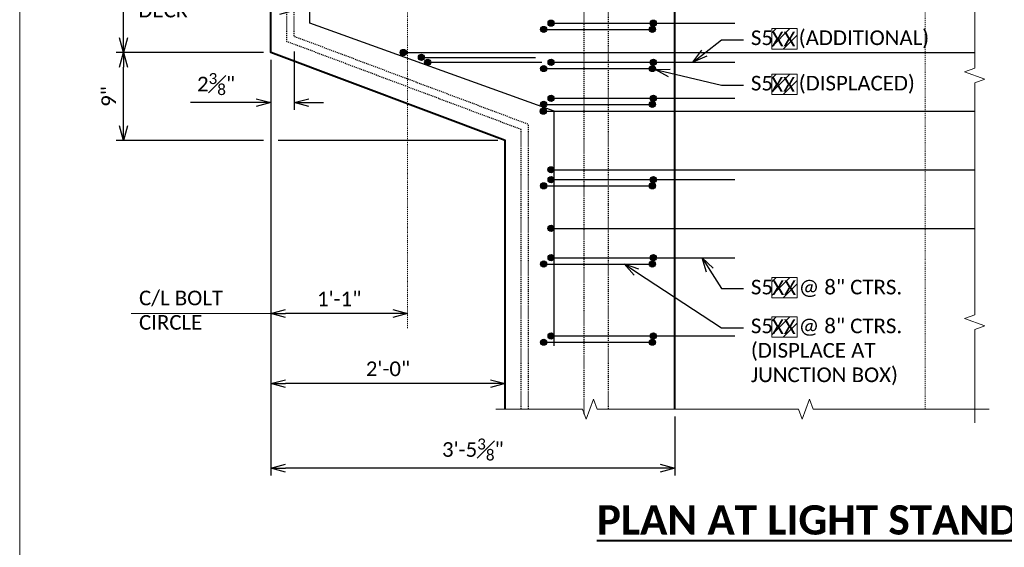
# Model space of a CAD drawing. Extents: x -1659 to 205, y -2368 to -1849.
# Tile 5 of 21: x -1415 to -1314, y -2252 to -2198. Entities that reach past the tile are written whole.
import ezdxf
from ezdxf import colors
from ezdxf.entities.mleader import LeaderData, LeaderLine
from ezdxf.enums import TextEntityAlignment as Align
from ezdxf.math import Vec2, Vec3

# ---------------------------------------------------------------- set-up
doc = ezdxf.new("R2010")
doc.units = 0
doc.header["$MEASUREMENT"] = 0
doc.linetypes.add('Wisdot2', pattern=[0.125, 0.0625, -0.0625])
doc.linetypes.add('Wisdot4', pattern=[0.28125, 0.125, -0.0625, 0.03125, -0.0625])
for name, color, linetype, lineweight in [('B_ANNO_BREAK', 7, 'Continuous', 18), ('B_ANNO_DIM', 7, 'Continuous', 18), ('B_ANNO_TEXT', 7, 'Continuous', 18), ('B_ANNO_TEXT_TITLE', 7, 'Continuous', 40), ('B_CNTR', 1, 'Wisdot4', 18), ('B_CONC_PPT', 12, 'Continuous', 40), ('B_DETAIL_HIDDEN', 7, 'Wisdot2', 25), ('B_REBAR', 5, 'Continuous', 25)]:
    doc.layers.add(name, color=color, linetype=linetype, lineweight=lineweight)
doc.layers.add('B_ANNO_DESIGN_NOTES', color=1, linetype='Continuous', lineweight=18, true_color=0xff0000)
doc.layers.add('B_ANNO_NOPLOT', color=47, linetype='Continuous', lineweight=18, plot=False)
doc.styles.add('Annotative', font='calibri.ttf', dxfattribs={"height": 0.0625})
doc.styles.get("Standard").update_dxf_attribs({"font": 'calibri.ttf'})
doc.styles.add('Title', font='calibrib.ttf', dxfattribs={"height": 0.125})
doc.dimstyles.new('Annotative', dxfattribs={"dimscale": 0, "dimtxt": 0.0625, "dimasz": 0.0625, "dimexe": 0.03125, "dimexo": 0.03125, "dimgap": 0.03125, "dimtad": 1, "dimdec": 3, "dimzin": 3, "dimdsep": 46, "dimlunit": 4, "dimtxsty": 'Standard', "dimblk": 'OPEN30', "dimcen": 0.03125, "dimaunit": 1, "dimadec": 0, "dimazin": 3, "dimtfac": 0.75, "dimtdec": 3, "dimtofl": 0, "dimtmove": 0, "dimatfit": 3, "dimldrblk": 'OPEN30', "dimfxl": 1, "dimtfill": 1, "dimfrac": 1, "dimtolj": 1, "dimtzin": 0, "dimarcsym": 0})

# ---------------------------------------------------------------- blocks, each defined once
blk = doc.blocks.new('INS_SS42ELEC_BASE')
at = {"layer": 'B_ANNO_NOPLOT', "flags": 128}
blk.add_lwpolyline([(0, 0), (0, 252), (323.9277, 252), (323.9277, 238.8552), (378, 238.8552), (378, 40.4996), (316.5708, 40.4996), (316.5708, 0)], close=True, dxfattribs=at)
at = {"style": 'Annotative'}
blk.add_attdef('BAR4', (229.4541, 175.9924), '', height=1.5, dxfattribs=at)
at = {"layer": 'B_ANNO_DIM', "style": 'Annotative'}
for tag, p in [('BAR1', (199.7292, 233.4659)), ('BAR2', (201.4129, 169.8219)), ('BAR3', (224.5166, 169.873))]:
    blk.add_attdef(tag, p, '', height=1.5, dxfattribs=at)
at = {"layer": 'B_ANNO_TEXT', "style": 'Annotative'}
blk.add_attdef('SHTNAME', (218.73, 114.7692), '', height=1.5, dxfattribs=at)
blk = doc.blocks.new('rebar - plan at light standard')
at = {"layer": 'B_REBAR'}
h = blk.add_hatch(color=256, dxfattribs=at)
edge = h.paths.add_edge_path()
edge.add_arc((14.7, -12), 0.318, 0, 360)
h = blk.add_hatch(color=256, dxfattribs=at)
edge = h.paths.add_edge_path()
edge.add_arc((25.18, -12), 0.318, 0, 360)
h = blk.add_hatch(color=256, dxfattribs=at)
edge = h.paths.add_edge_path()
edge.add_arc((13.94, -12.64), 0.318, 0, 360)
h = blk.add_hatch(color=256, dxfattribs=at)
edge = h.paths.add_edge_path()
edge.add_arc((25.06, -12.64), 0.318, 0, 360)
h = blk.add_hatch(color=256, dxfattribs=at)
edge = h.paths.add_edge_path()
edge.add_arc((1.42, -15.5), 0.318, 0, 360)
h = blk.add_hatch(color=256, dxfattribs=at)
edge = h.paths.add_edge_path()
edge.add_arc((2.06, -16), 0.318, 0, 360)
h = blk.add_hatch(color=256, dxfattribs=at)
edge = h.paths.add_edge_path()
edge.add_arc((14.7, -16), 0.318, 0, 360)
h = blk.add_hatch(color=256, dxfattribs=at)
edge = h.paths.add_edge_path()
edge.add_arc((25.18, -16), 0.318, 0, 360)
h = blk.add_hatch(color=256, dxfattribs=at)
edge = h.paths.add_edge_path()
edge.add_arc((13.94, -16.64), 0.318, 0, 360)
h = blk.add_hatch(color=256, dxfattribs=at)
edge = h.paths.add_edge_path()
edge.add_arc((25.06, -16.64), 0.318, 0, 360)
h = blk.add_hatch(color=256, dxfattribs=at)
edge = h.paths.add_edge_path()
edge.add_arc((13.94, -20.31), 0.318, 0, 360)
h = blk.add_hatch(color=256, dxfattribs=at)
edge = h.paths.add_edge_path()
edge.add_arc((14.7, -19.68), 0.318, 0, 360)
h = blk.add_hatch(color=256, dxfattribs=at)
edge = h.paths.add_edge_path()
edge.add_arc((25.06, -20.31), 0.318, 0, 360)
h = blk.add_hatch(color=256, dxfattribs=at)
edge = h.paths.add_edge_path()
edge.add_arc((25.18, -19.68), 0.318, 0, 360)
h = blk.add_hatch(color=256, dxfattribs=at)
edge = h.paths.add_edge_path()
edge.add_arc((14.7, -28), 0.318, 0, 360)
h = blk.add_hatch(color=256, dxfattribs=at)
edge = h.paths.add_edge_path()
edge.add_arc((25.18, -28), 0.318, 0, 360)
h = blk.add_hatch(color=256, dxfattribs=at)
edge = h.paths.add_edge_path()
edge.add_arc((13.94, -28.64), 0.318, 0, 360)
h = blk.add_hatch(color=256, dxfattribs=at)
edge = h.paths.add_edge_path()
edge.add_arc((25.06, -28.64), 0.318, 0, 360)
h = blk.add_hatch(color=256, dxfattribs=at)
edge = h.paths.add_edge_path()
edge.add_arc((14.7, -36), 0.318, 0, 360)
h = blk.add_hatch(color=256, dxfattribs=at)
edge = h.paths.add_edge_path()
edge.add_arc((25.18, -36), 0.318, 0, 360)
h = blk.add_hatch(color=256, dxfattribs=at)
edge = h.paths.add_edge_path()
edge.add_arc((13.94, -36.64), 0.318, 0, 360)
h = blk.add_hatch(color=256, dxfattribs=at)
edge = h.paths.add_edge_path()
edge.add_arc((25.06, -36.64), 0.318, 0, 360)
h = blk.add_hatch(color=256, dxfattribs=at)
edge = h.paths.add_edge_path()
edge.add_arc((13.94, -44.64), 0.318, 0, 360)
h = blk.add_hatch(color=256, dxfattribs=at)
edge = h.paths.add_edge_path()
edge.add_arc((14.7, -44), 0.318, 0, 360)
h = blk.add_hatch(color=256, dxfattribs=at)
edge = h.paths.add_edge_path()
edge.add_arc((25.06, -44.64), 0.318, 0, 360)
h = blk.add_hatch(color=256, dxfattribs=at)
edge = h.paths.add_edge_path()
edge.add_arc((25.18, -44), 0.318, 0, 360)
for p, q in [((14.75, -12), (33.5, -12)), ((13.62, -12.64), (25.38, -12.64)), ((-0.76, -15), (58.08, -15)), ((1.11, -15.5), (13.11, -15.5)), ((1.74, -16), (13.74, -16)), ((14.75, -16), (33.5, -16)), ((13.62, -16.64), (25.38, -16.64)), ((14.75, -19.68), (33.5, -19.68)), ((13.59, -21), (58.08, -21)), ((13.62, -20.31), (25.38, -20.31)), ((14.38, -27), (58.08, -27)), ((14.75, -28), (33.5, -28)), ((13.62, -28.64), (25.38, -28.64)), ((14.38, -33), (58.08, -33)), ((14.75, -36), (33.5, -36)), ((13.62, -36.64), (25.38, -36.64)), ((14.75, -44), (33.5, -44)), ((13.62, -44.64), (25.38, -44.64))]:
    blk.add_line(p, q, dxfattribs=at)
at = {"layer": 'B_REBAR', "flags": 128}
blk.add_lwpolyline([(15.01, -45), (15.01, -21), (-10, -12), (-10, 12), (15.01, 21), (15.01, 45)], dxfattribs=at)
at = {"layer": 'B_REBAR'}
for centre in [(14.7, -12), (25.18, -12), (13.94, -12.64), (25.06, -12.64), (1.42, -15.5), (2.06, -16), (14.7, -16), (25.18, -16), (13.94, -16.64), (25.06, -16.64), (13.94, -20.31), (14.7, -19.68), (25.06, -20.31), (25.18, -19.68), (14.7, -28), (25.18, -28), (13.94, -28.64), (25.06, -28.64), (14.7, -36), (25.18, -36), (13.94, -36.64), (25.06, -36.64), (13.94, -44.64), (14.7, -44), (25.06, -44.64), (25.18, -44)]:
    blk.add_circle(centre, 0.318, dxfattribs=at)
blk = doc.blocks.new('_Open30')
at = {"color": 0, "linetype": 'ByBlock', "lineweight": -2}
for p, q in [((-1, 0.268), (0, 0)), ((0, 0), (-1, -0.268)), ((0, 0), (-1, 0))]:
    blk.add_line(p, q, dxfattribs=at)
blk = doc.blocks.new('*D628')
at = {"layer": 'B_ANNO_DIM', "color": 0, "lineweight": -2, "transparency": 16777216}
for p, q in [((10.64, 167.55), (10.64, 179.55)), ((24.97, 166.05), (9.89, 166.05))]:
    blk.add_line(p, q, dxfattribs=at)
at = {"layer": 'Defpoints', "color": 0, "transparency": 16777216}
for p in [(10.64, 181.05), (10.64, 181.05), (25.72, 166.05)]:
    blk.add_point(p, dxfattribs=at)
at = {"layer": 'B_ANNO_DIM', "color": 0, "lineweight": -2, "transparency": 16777216, "xscale": 1.5, "yscale": 1.5, "zscale": 1.5}
for p, rotation in [((10.64, 181.05), 90), ((10.64, 166.05), 270)]:
    blk.add_blockref('_Open30', p, dxfattribs=dict(at, rotation=rotation))
at = {"layer": 'B_ANNO_DIM', "color": 0, "transparency": 16777216, "insert": (9.12, 173.55), "char_height": 1.5, "attachment_point": 5, "rotation": 90, "bg_fill": 3, "box_fill_scale": 1.25, "bg_fill_color": 256, "bg_fill_true_color": 13158600, "bg_fill_transparency": 0}
blk.add_mtext('\\A1;1\'-3"', dxfattribs=at)
blk = doc.blocks.new('*D627')
at = {"layer": 'B_ANNO_DIM', "color": 0, "lineweight": -2, "transparency": 16777216}
for p, q in [((10.64, 158.55), (10.64, 164.55)), ((24.97, 157.05), (9.89, 157.05)), ((48.97, 157.05), (26.47, 157.05))]:
    blk.add_line(p, q, dxfattribs=at)
at = {"layer": 'Defpoints', "color": 0, "transparency": 16777216}
for p in [(10.64, 166.05), (10.64, 166.05), (49.72, 157.05)]:
    blk.add_point(p, dxfattribs=at)
at = {"layer": 'B_ANNO_DIM', "color": 0, "lineweight": -2, "transparency": 16777216, "xscale": 1.5, "yscale": 1.5, "zscale": 1.5}
for p, rotation in [((10.64, 166.05), 90), ((10.64, 157.05), 270)]:
    blk.add_blockref('_Open30', p, dxfattribs=dict(at, rotation=rotation))
at = {"layer": 'B_ANNO_DIM', "color": 0, "transparency": 16777216, "insert": (9.12, 161.55), "char_height": 1.5, "attachment_point": 5, "rotation": 90, "bg_fill": 3, "box_fill_scale": 1.25, "bg_fill_color": 256, "bg_fill_true_color": 13158600, "bg_fill_transparency": 0}
blk.add_mtext('\\A1;9"', dxfattribs=at)
blk = doc.blocks.new('*D618')
at = {"layer": 'B_ANNO_DIM', "color": 0, "lineweight": -2, "transparency": 16777216}
for p, q in [((25.72, 165.3), (25.72, 122.77)), ((67.1, 128.8), (67.1, 122.77)), ((65.6, 123.52), (27.22, 123.52))]:
    blk.add_line(p, q, dxfattribs=at)
at = {"layer": 'Defpoints', "color": 0, "transparency": 16777216}
for p in [(25.72, 166.05), (67.1, 129.55), (25.72, 123.52)]:
    blk.add_point(p, dxfattribs=at)
at = {"layer": 'B_ANNO_DIM', "color": 0, "lineweight": -2, "transparency": 16777216, "xscale": 1.5, "yscale": 1.5, "zscale": 1.5, "rotation": 180}
blk.add_blockref('_Open30', (25.72, 123.52), dxfattribs=at)
at = {"layer": 'B_ANNO_DIM', "color": 0, "lineweight": -2, "transparency": 16777216, "xscale": 1.5, "yscale": 1.5, "zscale": 1.5}
blk.add_blockref('_Open30', (67.1, 123.52), dxfattribs=at)
at = {"layer": 'B_ANNO_DIM', "color": 0, "transparency": 16777216, "insert": (46.41, 125.43), "char_height": 1.5, "attachment_point": 5, "bg_fill": 3, "box_fill_scale": 1.25, "bg_fill_color": 256, "bg_fill_true_color": 13158600, "bg_fill_transparency": 0}
blk.add_mtext('\\A1;3\'-5{\\H0.75x;\\S3#8;}"', dxfattribs=at)
blk = doc.blocks.new('*D622')
at = {"layer": 'B_ANNO_DIM', "color": 0, "lineweight": -2, "transparency": 16777216}
blk.add_line((48.22, 132.17), (27.22, 132.17), dxfattribs=at)
at = {"layer": 'Defpoints', "color": 0, "transparency": 16777216}
for p in [(25.72, 132.17), (25.72, 132.17), (49.72, 132.17)]:
    blk.add_point(p, dxfattribs=at)
at = {"layer": 'B_ANNO_DIM', "color": 0, "lineweight": -2, "transparency": 16777216, "xscale": 1.5, "yscale": 1.5, "zscale": 1.5, "rotation": 180}
blk.add_blockref('_Open30', (25.72, 132.17), dxfattribs=at)
at = {"layer": 'B_ANNO_DIM', "color": 0, "lineweight": -2, "transparency": 16777216, "xscale": 1.5, "yscale": 1.5, "zscale": 1.5}
blk.add_blockref('_Open30', (49.72, 132.17), dxfattribs=at)
at = {"layer": 'B_ANNO_DIM', "color": 0, "transparency": 16777216, "insert": (37.72, 133.68), "char_height": 1.5, "attachment_point": 5, "bg_fill": 3, "box_fill_scale": 1.25, "bg_fill_color": 256, "bg_fill_true_color": 13158600, "bg_fill_transparency": 0}
blk.add_mtext('\\A1;2\'-0"', dxfattribs=at)
blk = doc.blocks.new('*D617')
at = {"layer": 'B_ANNO_DIM', "color": 0, "lineweight": -2, "transparency": 16777216}
blk.add_line((38.22, 139.34), (27.22, 139.34), dxfattribs=at)
at = {"layer": 'Defpoints', "color": 0, "transparency": 16777216}
for p in [(25.72, 139.34), (25.72, 139.34), (39.72, 139.34)]:
    blk.add_point(p, dxfattribs=at)
at = {"layer": 'B_ANNO_DIM', "color": 0, "lineweight": -2, "transparency": 16777216, "xscale": 1.5, "yscale": 1.5, "zscale": 1.5, "rotation": 180}
blk.add_blockref('_Open30', (25.72, 139.34), dxfattribs=at)
at = {"layer": 'B_ANNO_DIM', "color": 0, "lineweight": -2, "transparency": 16777216, "xscale": 1.5, "yscale": 1.5, "zscale": 1.5}
blk.add_blockref('_Open30', (39.72, 139.34), dxfattribs=at)
at = {"layer": 'B_ANNO_DIM', "color": 0, "transparency": 16777216, "insert": (32.72, 140.84), "char_height": 1.5, "attachment_point": 5, "bg_fill": 3, "box_fill_scale": 1.25, "bg_fill_color": 256, "bg_fill_true_color": 13158600, "bg_fill_transparency": 0}
blk.add_mtext('\\A1;1\'-1"', dxfattribs=at)
blk = doc.blocks.new('*D621')
at = {"layer": 'B_ANNO_DIM', "color": 0, "lineweight": -2, "transparency": 16777216}
for p, q in [((28.1, 166.14), (28.1, 160.17)), ((24.22, 160.92), (17.5, 160.92)), ((29.6, 160.92), (31.1, 160.92))]:
    blk.add_line(p, q, dxfattribs=at)
at = {"layer": 'Defpoints', "color": 0, "transparency": 16777216}
for p in [(28.1, 166.89), (25.72, 160.92), (25.72, 160.92)]:
    blk.add_point(p, dxfattribs=at)
at = {"layer": 'B_ANNO_DIM', "color": 0, "lineweight": -2, "transparency": 16777216, "xscale": 1.5, "yscale": 1.5, "zscale": 1.5}
blk.add_blockref('_Open30', (25.72, 160.92), dxfattribs=at)
at = {"layer": 'B_ANNO_DIM', "color": 0, "lineweight": -2, "transparency": 16777216, "xscale": 1.5, "yscale": 1.5, "zscale": 1.5, "rotation": 180}
blk.add_blockref('_Open30', (28.1, 160.92), dxfattribs=at)
at = {"layer": 'B_ANNO_DIM', "color": 0, "transparency": 16777216, "insert": (20.11, 162.82), "char_height": 1.5, "attachment_point": 5, "bg_fill": 3, "box_fill_scale": 1.25, "bg_fill_color": 256, "bg_fill_true_color": 13158600, "bg_fill_transparency": 0}
blk.add_mtext('\\A1;2{\\H0.75x;\\S3#8;}"', dxfattribs=at)
blk = doc.blocks.new('*U166')
at = {"layer": 'B_ANNO_NOPLOT', "flags": 128}
blk.add_lwpolyline([(0, 0), (0, 252), (323.92766, 252), (323.92766, 238.85516), (378, 238.85516), (378, 40.49961), (316.57075, 40.49961), (316.57075, 0)], close=True, dxfattribs=at)
at = {"layer": 'B_ANNO_TEXT', "style": 'Annotative'}
blk.add_attdef('AR1', (332.52293, 49.72689), '', height=1.5, dxfattribs=at)
blk = doc.blocks.new('*U398')
at = {"layer": 'B_ANNO_NOPLOT', "flags": 128}
blk.add_lwpolyline([(0, 0), (0, 252), (323.9277, 252), (323.9277, 238.8552), (378, 238.8552), (378, 40.4996), (316.5708, 40.4996), (316.5708, 0)], close=True, dxfattribs=at)
at = {"layer": 'B_ANNO_TEXT', "style": 'Annotative'}
blk.add_attdef('SHTNAME1', (291.8198, 164.537), '', height=1.5, dxfattribs=at)
blk = doc.blocks.new('*U404')
at = {"layer": 'B_ANNO_NOPLOT', "flags": 128}
blk.add_lwpolyline([(0, 0), (0, 252), (323.9277, 252), (323.9277, 238.8552), (378, 238.8552), (378, 40.4996), (316.5708, 40.4996), (316.5708, 0)], close=True, dxfattribs=at)
at = {"layer": 'B_ANNO_TEXT', "style": 'Annotative'}
blk.add_attdef('SHTNAME2', (291.8505, 164.5483), '', height=1.5, dxfattribs=at)
blk = doc.blocks.new('*U601')
at = {"layer": 'B_ANNO_DESIGN_NOTES'}
h = blk.add_hatch(dxfattribs=at)
h.set_pattern_fill('ANSI31', color=256, scale=8)
h.set_pattern_definition([(45, (71.5434, 291.6884), (-0.707107, 0.707107), [])])
h.paths.add_polyline_path([(77.02823, 168.49466), (79.63621, 168.49466), (79.63621, 166.39746), (77.02823, 166.39746)])
h = blk.add_hatch(dxfattribs=at)
h.set_pattern_fill('ANSI31', color=256, scale=8)
h.set_pattern_definition([(45, (71.5434, 287.0423), (-0.707107, 0.707107), [])])
h.paths.add_polyline_path([(77.02823, 163.84857), (79.63621, 163.84857), (79.63621, 161.75136), (77.02823, 161.75136)])
h = blk.add_hatch(dxfattribs=at)
h.set_pattern_fill('ANSI31', color=256, scale=8)
h.set_pattern_definition([(45, (71.5434, 266.2382), (-0.707107, 0.707107), [])])
h.paths.add_polyline_path([(77.02823, 143.04448), (79.63621, 143.04448), (79.63621, 140.94728), (77.02823, 140.94728)])
h = blk.add_hatch(dxfattribs=at)
h.set_pattern_fill('ANSI31', color=256, scale=8)
h.set_pattern_definition([(45, (71.5434, 262.2045), (-0.707107, 0.707107), [])])
h.paths.add_polyline_path([(77.02823, 139.01077), (79.63621, 139.01077), (79.63621, 136.91356), (77.02823, 136.91356)])
at = {"layer": 'B_ANNO_BREAK', "flags": 128}
for points in [[(97.80121, 233.93977), (97.80121, 224.37247), (98.83216, 223.99724), (96.77027, 223.24677), (97.80121, 222.87153), (97.80121, 199.15632), (98.83216, 198.78109), (96.77027, 198.03062), (97.80121, 197.65538), (97.80121, 164.44157), (96.77027, 164.06633), (98.83216, 163.31586), (97.80121, 162.94063), (97.80121, 139.22542), (96.77027, 138.85018), (98.83216, 138.09972), (97.80121, 137.72448), (97.80121, 128.15718)], [(48.76924, 129.54848), (57.62843, 129.54848), (58.00366, 128.51753), (58.75413, 130.57942), (59.12936, 129.54848), (79.75001, 129.54848), (80.12524, 128.51753), (80.87571, 130.57942), (81.25095, 129.54848), (99.29241, 129.54848)]]:
    blk.add_lwpolyline(points, dxfattribs=at)
at = {"layer": 'B_ANNO_DESIGN_NOTES'}
for points in [[(77.02823, 168.49466), (79.63621, 168.49466), (79.63621, 166.39746), (77.02823, 166.39746)], [(77.02823, 163.84857), (79.63621, 163.84857), (79.63621, 161.75136), (77.02823, 161.75136)], [(77.02823, 143.04448), (79.63621, 143.04448), (79.63621, 140.94728), (77.02823, 140.94728)], [(77.02823, 139.01077), (79.63621, 139.01077), (79.63621, 136.91356), (77.02823, 136.91356)]]:
    blk.add_lwpolyline(points, close=True, dxfattribs=at)
at = {"layer": 'B_ANNO_NOPLOT', "flags": 128}
blk.add_lwpolyline([(0, 0), (0, 252), (323.92766, 252), (323.92766, 238.85516), (378, 238.85516), (378, 40.49961), (316.57075, 40.49961), (316.57075, 0)], close=True, dxfattribs=at)
at = {"layer": 'B_CNTR'}
blk.add_line((39.72475, 137.8364), (39.72475, 204.37679), dxfattribs=at)
at = {"layer": 'B_CONC_PPT', "lineweight": 40, "flags": 128}
blk.add_lwpolyline([(49.72475, 129.54848), (49.72475, 157.04848), (25.72475, 166.04848), (25.72475, 196.04848), (49.72475, 205.04848), (49.72475, 232.54848)], dxfattribs=at)
at = {"layer": 'B_DETAIL_HIDDEN'}
for p, q in [((57.81617, 129.03266), (57.81617, 171.76848)), ((60.31617, 129.54848), (60.31617, 171.76848))]:
    blk.add_line(p, q, dxfattribs=at)
blk.add_blockref('rebar - plan at light standard', (39.72475, 181.04848))
at = {"layer": 'B_ANNO_DIM', "insert": (12.22366, 141.68476), "char_height": 1.5, "width": 38.4735905, "attachment_point": 1, "style": 'Annotative'}
blk.add_mtext('C/L BOLT\\PCIRCLE', dxfattribs=at)
at = {"layer": 'B_ANNO_DIM', "style": 'Annotative'}
for tag, p in [('BAR13', (350.74001, 216.852)), ('BAR7', (76.98039, 199.62533)), ('BAR8', (76.9892, 193.66295)), ('BAR11', (77.00348, 166.67484)), ('BAR12', (76.97079, 162.02757)), ('BAR9', (77.07092, 141.25155)), ('BAR10', (77.03472, 137.23523)), ('BAR14', (71.2084, 88.45575))]:
    blk.add_attdef(tag, p, '', height=1.5, dxfattribs=at)
at = {"layer": 'B_ANNO_TEXT', "style": 'Annotative'}
for tag, p in [('#BR1', (229.62571, 26.61883)), ('#BR2', (229.62571, 23.77403)), ('#BR3', (229.62571, 20.92923)), ('#BR4', (229.62571, 15.23963)), ('#BR5', (229.62571, 12.39483))]:
    blk.add_attdef(tag, text='', height=1.5, dxfattribs=at).set_placement(p, align=Align.CENTER)
at = {"layer": 'B_ANNO_TEXT_TITLE', "insert": (47.54237, 119.72608), "char_height": 3, "width": 74.5585761, "attachment_point": 1, "style": 'Title'}
blk.add_mtext('\\A1;\\pxqc;{\\LPLAN AT LIGHT STANDARD}', dxfattribs=at)
at = {"layer": 'B_ANNO_DIM'}
ml = blk.add_multileader_mtext('Standard', dxfattribs=at)
ml.set_content('S5     (ADDITIONAL)', color=256)
ml.set_leader_properties()
ml.set_arrow_properties(name='OPEN30')
ml.build(insert=Vec2(0, 0))
ml.multileader.update_dxf_attribs({"text_right_attachment_type": 3, "dogleg_length": 0.0625, "arrow_head_size": 1.5, "scale": 24})
ctx = ml.context
ctx.base_point, ctx.scale, ctx.char_height, ctx.arrow_head_size, ctx.landing_gap_size, ctx.plane_origin = Vec3(74.13248, 167.35893), 24, 1.5, 1.5, 0.75, Vec3(57.0311, 153.17343)
ctx.right_attachment = 3
notes = []
notes.append((ctx, [(0, (1, 1, 0), (71.88248, 167.35893), (1, 0), 2.25, [(0, [(68.94129, 165.04848), (71.88248, 167.35893), (71.88248, 167.35893)], 0, [])])]))
ctx.mtext.insert, ctx.mtext.flow_direction = Vec3(74.88248, 168.30797), 5
ml = blk.add_multileader_mtext('Standard', dxfattribs=at)
ml.set_content('S5     @ 8" CTRS.', color=256)
ml.set_leader_properties()
ml.set_arrow_properties(name='OPEN30')
ml.build(insert=Vec2(0, 0))
ml.multileader.update_dxf_attribs({"text_right_attachment_type": 3, "dogleg_length": 0.0625, "arrow_head_size": 1.5, "scale": 24})
ctx = ml.context
ctx.base_point, ctx.scale, ctx.char_height, ctx.arrow_head_size, ctx.landing_gap_size, ctx.plane_origin = Vec3(74.13248, 141.90875), 24, 1.5, 1.5, 0.75, Vec3(57.0311, 127.72325)
ctx.right_attachment = 3
notes.append((ctx, [(0, (1, 1, 0), (71.88248, 141.90875), (1, 0), 2.25, [(0, [(69.88261, 145.04848), (71.88248, 141.90875), (71.88248, 141.90875)], 0, [])])]))
ctx.mtext.insert, ctx.mtext.flow_direction = Vec3(74.88248, 142.79894), 5
for ctx, leaders in notes:
    for number, flags, end, landing, length, lines in leaders:
        leader = LeaderData()
        leader.index, (leader.has_last_leader_line, leader.has_dogleg_vector, leader.attachment_direction) = number, flags
        leader.last_leader_point, leader.dogleg_vector, leader.dogleg_length = Vec3(end), Vec3(landing), length
        for number, points, colour, breaks in lines:
            line = LeaderLine()
            line.index, line.vertices, line.color, line.breaks = number, Vec3.list(points), colors.encode_raw_color(colour), breaks
            leader.lines.append(line)
        ctx.leaders.append(leader)
dim = blk.add_linear_dim(base=(10.63689, 181.04848), p1=(25.72475, 166.04848), p2=(10.63689, 181.04848), angle=90, dimstyle='Annotative', dxfattribs=at)
dim.commit()
dim.dimension.update_dxf_attribs({"geometry": '*D628', "text_midpoint": (9.11843, 173.54848)})
dim = blk.add_linear_dim(base=(10.63689, 166.04848), p1=(49.72475, 157.04848), p2=(10.63689, 166.04848), angle=90, dimstyle='Annotative', dxfattribs=at)
dim.commit()
dim.dimension.update_dxf_attribs({"geometry": '*D627', "text_midpoint": (9.11843, 161.54848)})
dim = blk.add_linear_dim(base=(25.72475, 123.52081), p1=(67.09975, 129.54848), p2=(25.72475, 166.04848), dimstyle='Annotative', dxfattribs=at)
dim.commit()
dim.dimension.update_dxf_attribs({"geometry": '*D618', "text_midpoint": (46.41225, 125.43447)})
at = {"layer": 'B_CONC_PPT', "lineweight": 40}
blk.add_line((67.09975, 129.54848), (67.09975, 232.54848), dxfattribs=at)
at = {"layer": 'B_ANNO_DIM'}
dim = blk.add_linear_dim(base=(25.72475, 139.33766), p1=(39.72475, 139.33766), p2=(25.72475, 139.33766), text='1\'-1"', dimstyle='Annotative', dxfattribs=at)
dim.commit()
dim.dimension.update_dxf_attribs({"geometry": '*D617', "text_midpoint": (32.72475, 140.83939)})
dim = blk.add_linear_dim(base=(25.72475, 132.16577), p1=(49.72475, 132.16577), p2=(25.72475, 132.16577), dimstyle='Annotative', dxfattribs=at)
dim.commit()
dim.dimension.update_dxf_attribs({"geometry": '*D622', "text_midpoint": (37.72475, 133.68423)})
ml = blk.add_multileader_mtext('Standard', dxfattribs=at)
ml.set_content('S5     (DISPLACED)', color=256)
ml.set_leader_properties()
ml.set_arrow_properties(name='OPEN30')
ml.build(insert=Vec2(0, 0))
ml.multileader.update_dxf_attribs({"text_right_attachment_type": 3, "dogleg_length": 0.0625, "arrow_head_size": 1.5, "scale": 24})
ctx = ml.context
ctx.base_point, ctx.scale, ctx.char_height, ctx.arrow_head_size, ctx.landing_gap_size, ctx.plane_origin = Vec3(74.13248, 162.71284), 24, 1.5, 1.5, 0.75, Vec3(57.0311, 148.52733)
ctx.right_attachment = 3
notes = []
notes.append((ctx, [(0, (1, 1, 0), (71.88248, 162.71284), (1, 0), 2.25, [(0, [(65.0804, 164.30406), (71.88248, 162.71284), (71.88248, 162.71284)], 0, [])])]))
ctx.mtext.insert, ctx.mtext.flow_direction = Vec3(74.88248, 163.66187), 5
ml = blk.add_multileader_mtext('Standard', dxfattribs=at)
ml.set_content('S5     @ 8" CTRS.\\P(DISPLACE AT\\PJUNCTION BOX)', color=256)
ml.set_leader_properties()
ml.set_arrow_properties(name='OPEN30')
ml.build(insert=Vec2(0, 0))
ml.multileader.update_dxf_attribs({"text_right_attachment_type": 3, "dogleg_length": 0.0625, "arrow_head_size": 1.5, "scale": 24})
ctx = ml.context
ctx.base_point, ctx.scale, ctx.char_height, ctx.arrow_head_size, ctx.landing_gap_size, ctx.plane_origin = Vec3(74.13248, 137.87503), 24, 1.5, 1.5, 0.75, Vec3(57.0311, 123.68953)
ctx.right_attachment = 3
notes.append((ctx, [(0, (1, 1, 0), (71.88248, 137.87503), (1, 0), 2.25, [(0, [(61.90817, 144.41323), (71.88248, 137.87503), (71.88248, 137.87503)], 0, [])])]))
ctx.mtext.insert, ctx.mtext.flow_direction = Vec3(74.88248, 138.82407), 5
for ctx, leaders in notes:
    for number, flags, end, landing, length, lines in leaders:
        leader = LeaderData()
        leader.index, (leader.has_last_leader_line, leader.has_dogleg_vector, leader.attachment_direction) = number, flags
        leader.last_leader_point, leader.dogleg_vector, leader.dogleg_length = Vec3(end), Vec3(landing), length
        for number, points, colour, breaks in lines:
            line = LeaderLine()
            line.index, line.vertices, line.color, line.breaks = number, Vec3.list(points), colors.encode_raw_color(colour), breaks
            leader.lines.append(line)
        ctx.leaders.append(leader)
blk.add_line((25.72475, 139.33766), (11.43132, 139.33766), dxfattribs=at)
at = {"layer": 'B_DETAIL_HIDDEN', "flags": 128}
for points in [[(51.34975, 129.54848), (51.34975, 158.1746), (27.34975, 167.1746), (27.34975, 194.92235), (51.34975, 203.92235), (51.34975, 232.54848)], [(52.09975, 129.54848), (52.09975, 158.69435), (28.09975, 167.69435), (28.09975, 194.4026), (52.09975, 203.4026), (52.09975, 232.54848)]]:
    blk.add_lwpolyline(points, dxfattribs=at)
at = {"layer": 'B_ANNO_DIM'}
dim = blk.add_linear_dim(base=(25.72475, 160.91522), p1=(28.09975, 166.89335), p2=(25.72475, 160.91522), dimstyle='Annotative', dxfattribs=at)
dim.commit()
dim.dimension.update_dxf_attribs({"geometry": '*D621', "text_midpoint": (20.111, 160.91522), "dimtype": 160})
blk = doc.blocks.new('*U686')
at = {"layer": 'B_REBAR'}
h = blk.add_hatch(color=256, dxfattribs=at)
edge = h.paths.add_edge_path()
edge.add_arc((39.28143, 166.04848), 0.31762, 0, 360)
h = blk.add_hatch(color=256, dxfattribs=at)
edge = h.paths.add_edge_path()
edge.add_arc((53.63126, 160.04848), 0.31762, 0, 360)
h = blk.add_hatch(color=256, dxfattribs=at)
edge = h.paths.add_edge_path()
edge.add_arc((54.41738, 154.04848), 0.31762, 0, 360)
h = blk.add_hatch(color=256, dxfattribs=at)
edge = h.paths.add_edge_path()
edge.add_arc((54.41738, 148.04848), 0.31762, 0, 360)
at = {"layer": 'B_ANNO_NOPLOT', "flags": 128}
blk.add_lwpolyline([(0, 0), (0, 252), (323.92766, 252), (323.92766, 238.85516), (378, 238.85516), (378, 40.49961), (316.57075, 40.49961), (316.57075, 0)], close=True, dxfattribs=at)
at = {"layer": 'B_CNTR'}
blk.add_line((92.72475, 129.54848), (92.72475, 232.54848), dxfattribs=at)
at = {"layer": 'B_REBAR'}
for centre in [(39.28143, 166.04848), (53.63126, 160.04848), (54.41738, 154.04848), (54.41738, 148.04848)]:
    blk.add_circle(centre, 0.31762, dxfattribs=at)
at = {"layer": 'B_ANNO_DIM', "style": 'Annotative'}
blk.add_attdef('DIM4', text='', height=1.5, dxfattribs=at).set_placement((141.46827, 90.05015), align=Align.CENTER)
blk.add_attdef('DIM1', text='', height=1.5, rotation=90, dxfattribs=at).set_placement((6.21318, 41.6276), align=Align.CENTER)
blk.add_attdef('BAR15', (43.35556, 22.63058), '', height=1.5, dxfattribs=at)
at = {"layer": 'B_ANNO_TEXT', "style": 'Annotative'}
for tag, p in [('#BR6', (229.57934, 29.44989)), ('BL1', (239.6809, 29.39551)), ('#BR7', (229.56319, 18.08357)), ('BL2', (239.64064, 18.05033))]:
    blk.add_attdef(tag, text='', height=1.5, dxfattribs=at).set_placement(p, align=Align.CENTER)
at = {"layer": 'B_ANNO_DIM'}
ml = blk.add_multileader_mtext('Standard', dxfattribs=at)
ml.set_content('EDGE OF\\PDECK', color=256)
ml.set_leader_properties()
ml.set_arrow_properties(name='OPEN30')
ml.build(insert=Vec2(0, 0))
ml.multileader.update_dxf_attribs({"text_right_attachment_type": 3, "dogleg_length": 0.0625, "arrow_head_size": 1.5, "scale": 24})
ctx = ml.context
ctx.base_point, ctx.scale, ctx.char_height, ctx.arrow_head_size, ctx.landing_gap_size, ctx.plane_origin = Vec3(11.41198, 172.88067), 24, 1.5, 1.5, 0.75, Vec3(25.72475, 170.35413)
ctx.right_attachment = 3
notes = []
notes.append((ctx, [(0, (1, 1, 0), (22.54775, 170.35413), (-1, 0), 1.5, [(0, [(28.09975, 170.35413), (22.71169, 170.35413), (22.63379, 170.35413)], 0, [])])]))
ctx.mtext.insert, ctx.mtext.flow_direction = Vec3(12.16198, 173.6399), 5
for ctx, leaders in notes:
    for number, flags, end, landing, length, lines in leaders:
        leader = LeaderData()
        leader.index, (leader.has_last_leader_line, leader.has_dogleg_vector, leader.attachment_direction) = number, flags
        leader.last_leader_point, leader.dogleg_vector, leader.dogleg_length = Vec3(end), Vec3(landing), length
        for number, points, colour, breaks in lines:
            line = LeaderLine()
            line.index, line.vertices, line.color, line.breaks = number, Vec3.list(points), colors.encode_raw_color(colour), breaks
            leader.lines.append(line)
        ctx.leaders.append(leader)

msp = doc.modelspace()

# ---------------------------------------------------------------- block references
msp.add_blockref('INS_SS42ELEC_BASE', (-1415, -2367.75))

# ---------------------------------------------------------------- next in the draw order: block references
ref = msp.add_blockref('*U601', (-1415, -2367.75))
ref.add_attrib('BAR9', 'XX', (-1337.93, -2226.5), dxfattribs={"layer": 'B_ANNO_DIM', "height": 1.5, "style": 'Annotative'})
ref.add_attrib('BAR10', 'XX', (-1337.96, -2230.51), dxfattribs={"layer": 'B_ANNO_DIM', "height": 1.5, "style": 'Annotative'})
ref.add_attrib('BAR11', 'XX', (-1337.99, -2201.07), dxfattribs={"layer": 'B_ANNO_DIM', "height": 1.5, "style": 'Annotative'})
ref.add_attrib('BAR12', 'XX', (-1338.03, -2205.72), dxfattribs={"layer": 'B_ANNO_DIM', "height": 1.5, "style": 'Annotative'})

# ---------------------------------------------------------------- next in the draw order: block references
msp.add_blockref('*U166', (-1415, -2367.75))

# ---------------------------------------------------------------- next in the draw order: block references
msp.add_blockref('*U686', (-1415, -2367.75))

# ---------------------------------------------------------------- next in the draw order: block references
msp.add_blockref('*U398', (-1415, -2367.75))

# ---------------------------------------------------------------- next in the draw order: block references
msp.add_blockref('*U404', (-1415, -2367.75))

doc.saveas('drawing.dxf')
